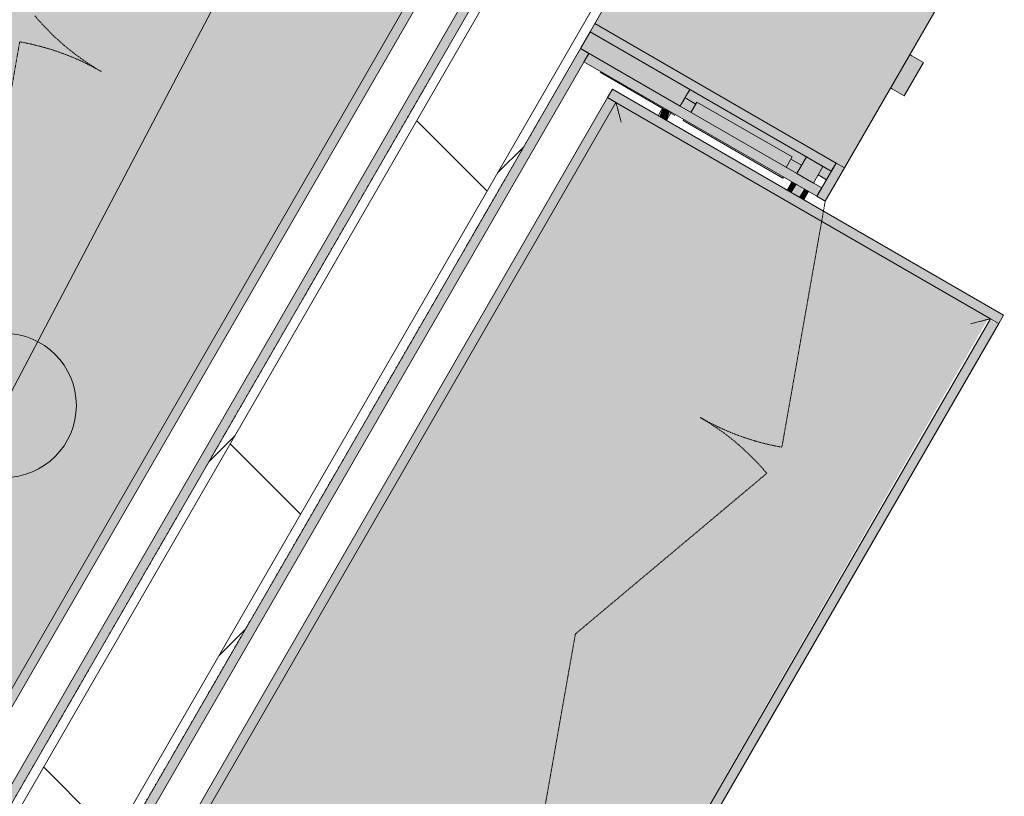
# Model space of a CAD drawing. Header units: centimetres. Extents: x 6036 to 22185, y 5782 to 11383.
# Tile 239 of 256: x 19377 to 19582, y 8974 to 9135. Entities that reach past the tile are written whole.
import ezdxf

# ---------------------------------------------------------------- set-up
doc = ezdxf.new("R2010")
doc.units = ezdxf.units.CM
doc.linetypes.add('Dash', pattern=[0.6, 0.3, -0.3])
doc.linetypes.add('Dash 1mm', pattern=[0.2, 0.1, -0.1])
for name, color, linetype, lineweight in [('A-ANNO-KEYN', 231, 'Continuous', 9), ('A-COLS-HDLN', 52, 'Dash', 9), ('A-GENM', 13, 'Continuous', 9), ('A-GENM-HDLN', 13, 'Dash 1mm', 9), ('A-WALL', 113, 'Continuous', 9), ('A-WALL-FNSH', 113, 'Continuous', 25), ('A-WALL-PATT', 111, 'Continuous', 25)]:
    doc.layers.add(name, color=color, linetype=linetype, lineweight=lineweight)
pattern_1 = [(45, (12452.32, 0), (-21.2132, 21.2132), [])]

# ---------------------------------------------------------------- blocks, each defined once
blk = doc.blocks.new('GEMO_WregaCentrumParterDrewno - GEMO_WregaCentrumParterDrewno-5879637-7-02 ZestMeble')
at = {"layer": 'A-COLS-HDLN', "color": 254}
for p, q in [((-12, 168), (-12, -295.15)), ((12, -295.15), (12, 168))]:
    blk.add_line(p, q, dxfattribs=at)
blk = doc.blocks.new('FURN_Sp_Lozko 1-01 - E25-LZ-01-8868088-7-02 ZestMeble')
at = {"layer": 'A-GENM'}
for points in [[(0, 0), (-212, 0), (-212, -2), (0, -2)], [(-6, -10), (-206, -10), (-205.72, -12), (-6, -12), (-6, -11.29)], [(-6, -12), (-205.9, -12.1), (-203, -15), (-9, -15), (-6.1, -12.1)], [(-9, -15), (-203, -15), (-203, -99), (-9, -99), (-9, -18.8)]]:
    blk.add_hatch(color=254, dxfattribs=at).paths.add_polyline_path(points)
at = {"layer": 'A-GENM', "lineweight": 18}
for p, q in [((0, 0), (-212, 0)), ((-212, -2), (0, -2))]:
    blk.add_line(p, q, dxfattribs=at)
at = {"layer": 'A-GENM'}
for p, q in [((-6, -10), (-206, -10)), ((-6, -12), (-206, -12))]:
    blk.add_line(p, q, dxfattribs=at)
at = {"layer": 'A-GENM-HDLN'}
blk.add_line((-106, -60), (-154.86, -77.79), dxfattribs=at)
for centre, start, end in [((-210, -60), 340, 0), ((-106, -60), 180, 200)]:
    blk.add_arc(centre, 52, start, end, dxfattribs=at)
blk = doc.blocks.new('FURN_Sp_Lozko 1-01 - E25-LZ-01-9898336-7-02 ZestMeble')
at = {"layer": 'A-GENM'}
for points in [[(-206, 104), (-208, 104), (-208, 10), (-206, 10), (-206, 102.61)], [(-6, 104), (-206, 104), (-205.72, 102), (-6, 102), (-6, 102.9)], [(-203, 99), (-206, 101.84), (-205.9, 12.1), (-203, 15), (-203, 86.58)], [(-6, 102), (-205.6, 101.6), (-203, 99), (-9, 99), (-6.1, 101.9)], [(-9, 99), (-203, 99), (-203, 15), (-9, 15), (-9, 72.38)], [(-210, 60), (-218, 60), (-218, 58), (-210, 58)], [(-216, 58), (-218, 58), (-218, 0), (-216, 0), (-216, 39.25)], [(-210, 58), (-212, 58), (-212, 2), (-210, 2), (-210, 54.86)], [(-208, 56), (-210, 56), (-210, 55), (-208, 55)], [(-208, 54.87), (-210, 54.6), (-210, 53.13), (-208, 53.29), (-208, 54.71)], [(-208, 53), (-210, 53), (-210, 52), (-208, 52)], [(-212, 49.43), (-214.5, 49.43), (-214.5, 26.57), (-212, 26.57), (-212, 48.85)], [(-209.7, 50), (-210, 50), (-209.7, 47.09)], [(-208, 22.97), (-210, 22.71), (-209.83, 21.03), (-208, 21.29), (-208, 22.92)], [(-6, 12), (-9, 15), (-203, 15), (-205.84, 12), (-6.17, 12)], [(-6, 12), (-206, 12), (-206, 10), (-6, 10), (-6, 11.93)], [(0, 2), (-212, 2), (-212, 0), (0, 0)]]:
    blk.add_hatch(color=254, dxfattribs=at).paths.add_polyline_path(points)
h = blk.add_hatch(color=254, dxfattribs=at)
h.paths.add_polyline_path([(-212, 56), (-216, 56), (-216, 52), (-212, 52)])
h.paths.add_polyline_path([(-212, 24), (-216, 24), (-216, 0), (-212, 0), (-212, 14.49)])
h = blk.add_hatch(color=254, dxfattribs=at)
h.paths.add_polyline_path([(-212, 52), (-214, 51.94), (-214, 49.43), (-212, 49.46), (-212, 51.07)])
h.paths.add_polyline_path([(-212, 26.57), (-214, 26.57), (-213.76, 24), (-212, 24.31), (-212, 26.49)])
for p, q in [((-206, 104), (-208, 104)), ((-208, 104), (-208, 10)), ((-206, 104), (-206, 102)), ((-206, 104), (-206, 102)), ((-6, 104), (-206, 104)), ((-6, 102), (-206, 102)), ((-206, 102), (-206, 12)), ((-210, 56), (-208, 56)), ((-210, 55), (-208, 55)), ((-208, 53), (-210, 53)), ((-210, 52), (-208, 52)), ((-214.5, 49.43), (-212, 49.43)), ((-214.5, 49.43), (-214.5, 26.57)), ((-209.7, 50), (-210, 50)), ((-209.7, 50), (-209.7, 26)), ((-212, 26.57), (-214.5, 26.57)), ((-210, 26), (-209.7, 26)), ((-208, 23), (-210, 23)), ((-209.8, 22.87), (-209.8, 24)), ((-210, 21), (-208, 21)), ((-209.8, 6), (-209.8, 21.2)), ((-206, 12), (-6, 12)), ((-206, 12), (-206, 10)), ((-206, 12), (-206, 10)), ((-206, 10), (-208, 10)), ((-206, 10), (-6, 10))]:
    blk.add_line(p, q, dxfattribs=at)
at = {"layer": 'A-GENM', "lineweight": 18}
for p, q in [((-210, 60), (-218, 60)), ((-218, 60), (-218, 58)), ((-210, 58), (-210, 60)), ((-218, 58), (-210, 58)), ((-216, 58), (-218, 58)), ((-218, 58), (-218, 0)), ((-216, 0), (-216, 58)), ((-210, 58), (-212, 58)), ((-212, 58), (-212, 2)), ((-210, 2), (-210, 58)), ((-212, 56), (-216, 56)), ((-216, 56), (-216, 52)), ((-212, 52), (-212, 56)), ((-216, 52), (-212, 52)), ((-212, 24), (-216, 24)), ((-216, 24), (-216, 0)), ((-212, 0), (-212, 24)), ((-218, 0), (-216, 0)), ((0, 2), (-212, 2)), ((-212, 2), (-212, 0)), ((-212, 2), (-210, 2)), ((-212, 0), (0, 0)), ((-216, 0), (-212, 0))]:
    blk.add_line(p, q, dxfattribs=at)
at = {"layer": 'A-GENM'}
for points, knots in [([(-206, 102), (-206, 102), (-205.95, 101.95), (-205.78, 101.78), (-205.61, 101.61), (-205.42, 101.42), (-205.26, 101.26), (-205.08, 101.08), (-204.88, 100.88), (-204.67, 100.67), (-204.45, 100.45), (-204.15, 100.15), (-203.65, 99.65), (-203.26, 99.27), (-203, 99)], [-1, -1, -1, -1, -0.833333, -0.75, -0.666667, -0.583333, -0.541667, -0.5, -0.416667, -0.375, -0.333333, -0.25, -0.166667, 0, 0, 0, 0]), ([(-203, 15), (-203.27, 14.74), (-203.65, 14.35), (-204.15, 13.85), (-204.45, 13.55), (-204.67, 13.33), (-204.88, 13.12), (-205.08, 12.92), (-205.26, 12.74), (-205.42, 12.58), (-205.61, 12.39), (-205.78, 12.22), (-205.95, 12.05), (-206, 12), (-206, 12)], [0, 0, 0, 0, 0.166667, 0.25, 0.333333, 0.375, 0.416667, 0.5, 0.541667, 0.583333, 0.666667, 0.75, 0.833333, 1, 1, 1, 1])]:
    blk.add_open_spline(points, degree=3, knots=knots, dxfattribs=at)
at = {"layer": 'A-GENM-HDLN'}
for p, q in [((-210, 60), (-161.14, 77.79)), ((-106, 60), (-154.86, 77.79)), ((-106, 60), (-57.14, 77.79))]:
    blk.add_line(p, q, dxfattribs=at)
for centre, start, end in [((-210, 60), 360, 20), ((-106, 60), 160, 180)]:
    blk.add_arc(centre, 52, start, end, dxfattribs=at)
blk = doc.blocks.new('FURN_Sp_Biurko - Biurko 01-11042758-7-02 ZestMeble')
at = {"layer": 'A-GENM'}
for points in [[(-35.2, 63.3), (-43.2, 63.3), (-43.2, 60.5), (-35.2, 60.5), (-35.2, 62.76)], [(-35.2, 60.5), (-43.2, 60.5), (-43.2, 60), (-35.2, 60)]]:
    blk.add_hatch(color=254, dxfattribs=at).paths.add_polyline_path(points)
h = blk.add_hatch(color=254, dxfattribs=at)
h.paths.add_polyline_path([(-12, 58), (-14, 58), (-14, 56), (-12, 56), (-12, 57.15)])
h.paths.add_polyline_path([(-16, 60), (-124.7, 60), (-124.7, 23.31), (-122.6, 19.91), (-120.07, 17.2), (-116.43, 15.32), (-114.28, 14.9), (-108.62, 14.9), (-108.62, 0), (-16, 0), (-16, 58)])
h.paths.add_polyline_path([(-12, 52), (-14, 52), (-14, 24), (-12, 24.26), (-12, 26.57), (-12.5, 26.59), (-12.5, 49.43), (-12, 49.72), (-12, 50.85)])
for p, q in [((-43.2, 63.3), (-43.2, 60.5)), ((-35.2, 63.3), (-43.2, 63.3)), ((-35.2, 60.5), (-35.2, 63.3)), ((-16, 60), (-124.7, 60)), ((-43.2, 60), (-43.2, 60.5)), ((-35.2, 60.5), (-35.2, 60)), ((-12, 56), (-12, 58)), ((-12, 49.43), (-12, 52)), ((-12, 24), (-12, 26.57))]:
    blk.add_line(p, q, dxfattribs=at)

msp = doc.modelspace()

# ---------------------------------------------------------------- hatches: boundary and pattern name
at = {"layer": 'A-ANNO-KEYN'}
h = msp.add_hatch(color=256, dxfattribs=at)
edge = h.paths.add_edge_path()
edge.add_arc((19374.25, 9055.12), 15, 0, 360)
at = {"layer": 'A-WALL-PATT', "lineweight": 9}
h = msp.add_hatch(dxfattribs=at)
h.set_pattern_fill('FP_13', color=256, style=0, pattern_type=2)
h.set_pattern_definition(pattern_1)
h.paths.add_polyline_path([(19319.04, 8870.03), (19501.33, 9185.77), (19499.6, 9186.77), (19317.31, 8871.03)])
h = msp.add_hatch(dxfattribs=at)
h.set_pattern_fill('FP_14', color=256, style=0, pattern_type=2)
h.set_pattern_definition([(45, (12452.32, 0), (-53.033, 53.033), []), (135, (12452.32, 0), (-53.033, -53.033), [])])
h.paths.add_polyline_path([(19336.36, 8860.03), (19518.65, 9175.77), (19501.33, 9185.77), (19319.04, 8870.03), (19330.67, 8863.32)])
h = msp.add_hatch(dxfattribs=at)
h.set_pattern_fill('FP_13', color=256, style=0, pattern_type=2)
h.set_pattern_definition(pattern_1)
h.paths.add_polyline_path([(19338.09, 8859.03), (19520.38, 9174.77), (19518.65, 9175.77), (19336.36, 8860.03)])

# ---------------------------------------------------------------- linework, layer by layer
at = {"layer": 'A-ANNO-KEYN'}
msp.add_line((19374.25, 9055.12), (19550.91, 9391.41), dxfattribs=at)
msp.add_circle((19374.25, 9055.12), 15, dxfattribs=at)
at = {"layer": 'A-WALL', "color": 9, "lineweight": 18}
for p, q in [((19501.33, 9185.77), (19319.04, 8870.03)), ((19518.65, 9175.77), (19336.36, 8860.03))]:
    msp.add_line(p, q, dxfattribs=at)
at = {"layer": 'A-WALL-FNSH', "color": 253, "lineweight": 9}
for p, q in [((19499.6, 9186.77), (19317.31, 8871.03)), ((19338.09, 8859.03), (19520.38, 9174.77))]:
    msp.add_line(p, q, dxfattribs=at)

# ---------------------------------------------------------------- block references
at = {"layer": 'A-COLS-HDLN', "color": 254, "rotation": 149.9999999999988}
msp.add_blockref('GEMO_WregaCentrumParterDrewno - GEMO_WregaCentrumParterDrewno-5879637-7-02 ZestMeble', (19327.78, 8865.16), dxfattribs=at)
at = {"layer": 'A-GENM'}
for name, p, rotation in [('FURN_Sp_Biurko - Biurko 01-11042758-7-02 ZestMeble', (19489.17, 9120.7), 239.9999999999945), ('FURN_Sp_Lozko 1-01 - E25-LZ-01-8868088-7-02 ZestMeble', (19367.39, 8957.77), 240.0000000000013), ('FURN_Sp_Lozko 1-01 - E25-LZ-01-9898336-7-02 ZestMeble', (19388.17, 8945.77), 239.9999999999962)]:
    msp.add_blockref(name, p, dxfattribs=dict(at, rotation=rotation))

doc.saveas('drawing.dxf')
